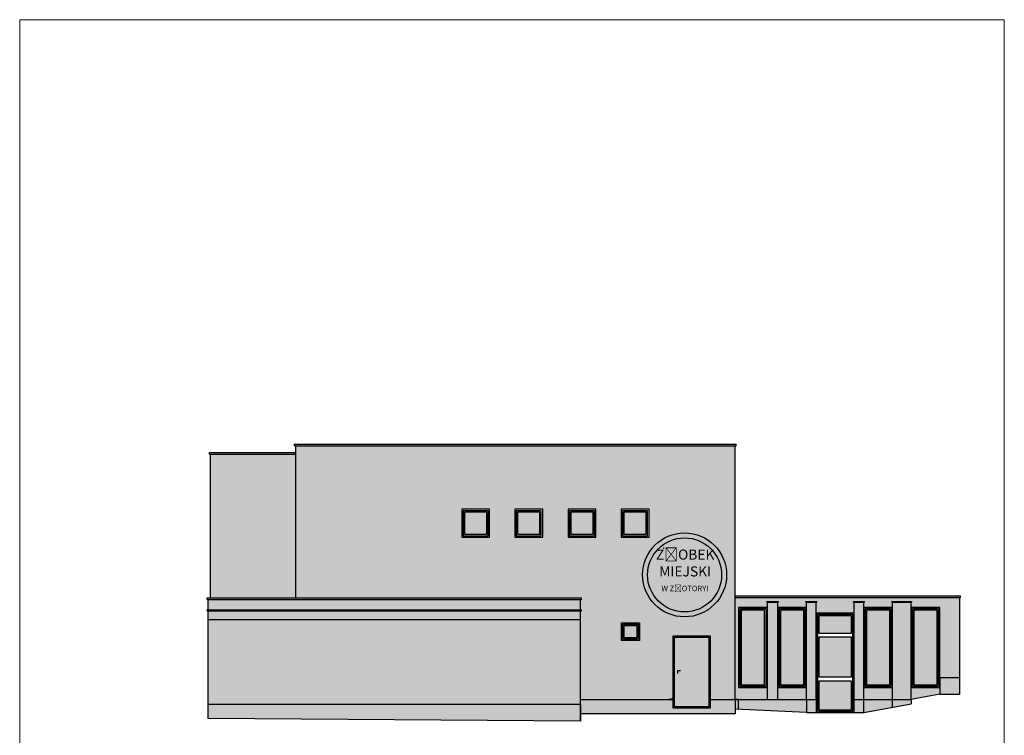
# Model space of a CAD drawing. Header units: millimetres. Extents: x 2341 to 31069, y -7915 to 10644.
# Tile 71 of 105: x 16233 to 19103, y -2495 to -409. Entities that reach past the tile are written whole.
import ezdxf

# ---------------------------------------------------------------- set-up
doc = ezdxf.new("R2010")
doc.units = ezdxf.units.MM
doc.layers.add('A_Kontur_cienka', color=250, linetype='Continuous', lineweight=0)
for name, color, linetype in [('koła', 7, 'Continuous'), ('logo', 2, 'Continuous'), ('Pomocnicze', 3, 'Continuous')]:
    doc.layers.add(name, color=color, linetype=linetype)
doc.styles.get("Standard").update_dxf_attribs({"font": 'ARIAL.TTF'})

msp = doc.modelspace()

# ---------------------------------------------------------------- hatches: boundary and pattern name
at = {"layer": 'koła'}
h = msp.add_hatch(color=9, dxfattribs=at)
h.dxf.hatch_style = 1
h.paths.add_polyline_path([(17867.2, -2099.6), (16782.2, -2099.6), (16782.2, -2129.4), (17867.2, -2129.4)])
h.paths.add_polyline_path([(17870.2, -2094.6), (16779.2, -2094.6), (16779.2, -2099.6), (17870.2, -2099.6)])
h.paths.add_polyline_path([(17870.2, -2129.4), (16779.2, -2129.4), (16779.2, -2132.4), (17870.2, -2132.4)])
h.paths.add_polyline_path([(17037.2, -1670.4), (16786.2, -1670.4), (16786.2, -1675.4), (17037.2, -1675.4)])
h.paths.add_polyline_path([(18321.2, -1646.4), (17034.2, -1646.4), (17034.2, -1651.4), (18321.2, -1651.4)])
h.paths.add_polyline_path([(18975.2, -2088.4), (18494.2, -2088.4), (18318.2, -2088.4), (18318.2, -2093.4), (18494.2, -2093.4), (18975.2, -2093.4)])
h.paths.add_polyline_path([(18833.2, -2105.4), (18775.2, -2105.4), (18775.2, -2107.4), (18833.2, -2107.4)])
h.paths.add_polyline_path([(18695.2, -2105.4), (18663.2, -2105.4), (18663.2, -2107.4), (18695.2, -2107.4)])
h.paths.add_polyline_path([(18444.2, -2105.4), (18410.2, -2105.4), (18410.2, -2107.4), (18444.2, -2107.4)])
h.paths.add_polyline_path([(18556.2, -2105.4), (18524.2, -2105.4), (18524.2, -2107.4), (18556.2, -2107.4)])
at = {"layer": 'koła', "true_color": 0xd3da7b}
h = msp.add_hatch(color=53, dxfattribs=at)
h.dxf.hatch_style = 1
h.paths.add_polyline_path([(18318.2, -1659.4), (18318.2, -1651.4), (17037.2, -1651.4), (17037.2, -2094.6), (17440.6, -2094.6, -0.163001), (17372.8, -2027.6, -0.611346), (17056, -1865.3, -0.89351), (17450.9, -1820.7, -0.251233), (17591.8, -1836.4), (17602.2, -1836.4), (17602.2, -1844.3, -0.223823), (17656.7, -1960, -0.285941), (17572.9, -2094.6), (17870.2, -2094.6), (17870.2, -2099.6), (17867.2, -2099.6), (17867.2, -2129.4), (17870.2, -2129.4), (17870.2, -2132.4), (17867.2, -2132.4), (17867.2, -2391.4), (18054.8, -2391.4, -0.372313), (17883.8, -2193.5, -0.506945), (18144, -2002.8, -0.539137), (18318.2, -1903.6)])
h.paths.add_polyline_path([(18067.2, -1836.4), (18067.2, -1917.4), (17986.2, -1917.4), (17986.2, -1836.4)], flags=16)
h.paths.add_polyline_path([(18063.2, -1840.4), (18063.2, -1913.4), (17990.2, -1913.4), (17990.2, -1840.4)], flags=0)
h.paths.add_polyline_path([(18059.2, -1844.4), (18059.2, -1909.4), (17994.2, -1909.4), (17994.2, -1844.4)], flags=0)
h.paths.add_polyline_path([(17936.2, -1791.1, -0.162314), (17912.2, -1863.1), (17912.2, -1917.4), (17831.2, -1917.4), (17831.2, -1910.1, -0.161211), (17757.2, -1895.6), (17757.2, -1917.4), (17676.2, -1917.4), (17676.2, -1836.4), (17705.1, -1836.4, -0.097225), (17696.2, -1791.1, -1)], flags=16)
h.paths.add_polyline_path([(17916.2, -1791.1, -0.129792), (17903.2, -1840.4), (17908.2, -1840.4), (17908.2, -1913.4), (17835.2, -1913.4), (17835.2, -1889.3, -0.221715), (17753.2, -1868.7), (17753.2, -1913.4), (17680.2, -1913.4), (17680.2, -1840.4), (17729.2, -1840.4, -0.129792), (17716.2, -1791.1, -1)], flags=0)
h.paths.add_polyline_path([(17904.2, -1844.4), (17904.2, -1909.4), (17839.2, -1909.4), (17839.2, -1844.4)], flags=0)
h.paths.add_polyline_path([(17749.2, -1844.4), (17749.2, -1909.4), (17684.2, -1909.4), (17684.2, -1844.4)], flags=0)
h.paths.add_polyline_path([(18252.1, -2129.9, -0.353747), (18144.5, -2024.1, 0.519084), (17903.8, -2193.5, 0.50552), (18137.2, -2365.4), (18137.2, -2205.4), (18245.2, -2205.4), (18245.2, -2273.2, 0.115039), (18263.8, -2193.5, 0.090562)], flags=17)
h.paths.add_polyline_path([(18039.2, -2167.4), (18039.2, -2219.4), (17987.2, -2219.4), (17987.2, -2167.4)], flags=16)
h.paths.add_polyline_path([(18035.2, -2171.4), (18035.2, -2215.4), (17991.2, -2215.4), (17991.2, -2171.4)], flags=0)
h.paths.add_polyline_path([(18031.2, -2175.4), (18031.2, -2211.4), (17995.2, -2211.4), (17995.2, -2175.4)], flags=0)
h.paths.add_polyline_path([(18318.2, -1926.6, 0.594014), (18163.8, -2010.2, -0.184794), (18265.7, -2110.5, 0.139994), (18318.2, -2094.4)], flags=17)
h.paths.add_polyline_path([(18166.5, -2033.7, 0.287427), (18242.2, -2108.1, 0.150853)], flags=16)
h.paths.add_polyline_path([(18318.2, -2117.4, -0.09786), (18273.4, -2130.1, -0.080881), (18283.8, -2193.5, -0.15918), (18245.2, -2311.6), (18245.2, -2391.4), (18318.2, -2391.4)], flags=17)
h.paths.add_polyline_path([(17716.2, -1791.1, 0.118261), (17727.1, -1836.4), (17757.2, -1836.4), (17757.2, -1871.8, 0.197938), (17831.2, -1890), (17831.2, -1836.4), (17905.3, -1836.4, 0.118261), (17916.2, -1791.1, 1)], flags=0)
h.paths.add_polyline_path([(17636.7, -1960, 0.188665), (17602.2, -1871.7), (17602.2, -1917.4), (17521.2, -1917.4), (17521.2, -1836.4), (17547.3, -1836.4, 0.184821), (17454.5, -1840.9, -0.030542), (17456, -1865.3, -0.214219), (17388.8, -2014.8, 0.803057)], flags=17)
h.paths.add_polyline_path([(17436, -1865.3, 0.019502), (17435.4, -1851.3, 0.252733), (17376.7, -1960, 0.067152), (17381.4, -1994.4, 0.202706)], flags=17)
h.paths.add_polyline_path([(17432.4, -1829.7, 0.905045), (17076, -1865.3, 0.620142), (17364.8, -2008.6, -0.082795), (17356.7, -1960, -0.269348)], flags=17)
h.paths.add_polyline_path([(17582.9, -2287.5, -0.404076), (17463, -2403.4), (17801.7, -2404.3, 0.399303)], flags=17)
h.paths.add_polyline_path([(17363, -2283.4, 0.368214), (17447.1, -2382.1, -0.206882), (17562.4, -2273.1, 0.949817)], flags=17)
h.paths.add_polyline_path([(17562.3, -2294.6, 0.185404), (17468.5, -2383.2, 0.365812)], flags=17)
h.paths.add_polyline_path([(17082, -2234.9, 0.161009), (17056.4, -2157.4), (16847.6, -2157.4, 0.161009), (16822, -2234.9, 1)], flags=17)
h.paths.add_polyline_path([(17343, -2283.4, -0.934306), (17581.9, -2267.1, -0.402713), (17822.7, -2404.4), (17867.2, -2404.4), (17867.2, -2391.4), (17867.2, -2157.4), (17080.5, -2157.4, -0.136548), (17102, -2234.9, -1), (16802, -2234.9, -0.136548), (16823.6, -2157.4), (16782.2, -2157.4), (16782.2, -2404.4), (17439, -2404.4, -0.004303), (17440, -2401.2, -0.35891)])
at = {"layer": 'koła', "true_color": 0xe8cb7b}
h = msp.add_hatch(color=31, dxfattribs=at)
h.dxf.hatch_style = 1
edge = h.paths.add_edge_path()
edge.add_line((17037.2, -1675.4), (16789.2, -1675.4))
edge.add_line((16789.2, -1675.4), (16789.2, -2094.6))
edge.add_line((16789.2, -2094.6), (16899.1, -2094.6))
edge.add_arc((16952, -37379.6), 35285, 89.91407, 90.08593, ccw=False)
edge.add_line((17004.9, -2094.6), (17037.2, -2094.6))
edge.add_line((17037.2, -2094.6), (17037.2, -1675.4))
edge = h.paths.add_edge_path()
edge.add_line((18972.2, -2093.4), (18494.2, -2093.4))
edge.add_line((18494.2, -2093.4), (18350.5, -2093.4))
edge.add_arc((18263.8, -2010.5), 120, 296.9797, 316.2671, ccw=False)
edge.add_line((18318.2, -2117.4), (18318.2, -2391.4))
edge.add_line((18318.2, -2391.4), (18412.2, -2391.4))
edge.add_line((18412.2, -2391.4), (18412.2, -2356.4))
edge.add_line((18412.2, -2356.4), (18328.2, -2356.4))
edge.add_line((18328.2, -2356.4), (18328.2, -2122.4))
edge.add_line((18328.2, -2122.4), (18412.2, -2122.4))
edge.add_line((18412.2, -2122.4), (18412.2, -2107.4))
edge.add_line((18412.2, -2107.4), (18410.2, -2107.4))
edge.add_line((18410.2, -2107.4), (18410.2, -2105.4))
edge.add_line((18410.2, -2105.4), (18444.2, -2105.4))
edge.add_line((18444.2, -2105.4), (18444.2, -2107.4))
edge.add_line((18444.2, -2107.4), (18442.2, -2107.4))
edge.add_line((18442.2, -2107.4), (18442.2, -2122.4))
edge.add_line((18442.2, -2122.4), (18526.2, -2122.4))
edge.add_line((18526.2, -2122.4), (18526.2, -2107.4))
edge.add_line((18526.2, -2107.4), (18524.2, -2107.4))
edge.add_line((18524.2, -2107.4), (18524.2, -2105.4))
edge.add_line((18524.2, -2105.4), (18556.2, -2105.4))
edge.add_line((18556.2, -2105.4), (18556.2, -2107.4))
edge.add_line((18556.2, -2107.4), (18554.2, -2107.4))
edge.add_line((18554.2, -2107.4), (18554.2, -2139.4))
edge.add_line((18554.2, -2139.4), (18665.2, -2139.4))
edge.add_line((18665.2, -2139.4), (18665.2, -2107.4))
edge.add_line((18665.2, -2107.4), (18663.2, -2107.4))
edge.add_line((18663.2, -2107.4), (18663.2, -2105.4))
edge.add_line((18663.2, -2105.4), (18695.2, -2105.4))
edge.add_line((18695.2, -2105.4), (18695.2, -2107.4))
edge.add_line((18695.2, -2107.4), (18693.2, -2107.4))
edge.add_line((18693.2, -2107.4), (18693.2, -2122.4))
edge.add_line((18693.2, -2122.4), (18777.2, -2122.4))
edge.add_line((18777.2, -2122.4), (18777.2, -2107.4))
edge.add_line((18777.2, -2107.4), (18775.2, -2107.4))
edge.add_line((18775.2, -2107.4), (18775.2, -2105.4))
edge.add_line((18775.2, -2105.4), (18833.2, -2105.4))
edge.add_line((18833.2, -2105.4), (18833.2, -2107.4))
edge.add_line((18833.2, -2107.4), (18831.2, -2107.4))
edge.add_line((18831.2, -2107.4), (18831.2, -2122.4))
edge.add_line((18831.2, -2122.4), (18915.2, -2122.4))
edge.add_line((18915.2, -2122.4), (18915.2, -2327.4))
edge.add_line((18915.2, -2327.4), (18972.2, -2327.4))
edge.add_line((18972.2, -2327.4), (18972.2, -2093.4))
h.paths.add_polyline_path([(18972.2, -2327.4), (18915.2, -2327.4), (18915.2, -2375.4), (18972.2, -2375.4)], flags=17)
h.paths.add_polyline_path([(18915.2, -2356.4), (18831.2, -2356.4), (18831.2, -2391.4), (18915.2, -2375.4)], flags=17)
h.paths.add_polyline_path([(18831.2, -2356.4), (18831.2, -2107.4), (18777.2, -2107.4), (18777.2, -2122.4), (18777.2, -2391.4), (18831.2, -2391.4)], flags=17)
h.paths.add_polyline_path([(18777.2, -2356.4), (18693.2, -2356.4), (18693.2, -2391.4), (18777.2, -2391.4)], flags=17)
h.paths.add_polyline_path([(18693.2, -2107.4), (18665.2, -2107.4), (18665.2, -2391.4), (18693.2, -2391.4), (18693.2, -2356.4)], flags=17)
h.paths.add_polyline_path([(18554.2, -2107.4), (18526.2, -2107.4), (18526.2, -2122.4), (18526.2, -2391.4), (18554.2, -2391.4)], flags=17)
h.paths.add_polyline_path([(18526.2, -2356.4), (18442.2, -2356.4), (18442.2, -2391.4), (18526.2, -2391.4)], flags=17)
edge = h.paths.add_edge_path(flags=17)
edge.add_line((18350.5, -2093.4), (18319.6, -2093.4))
edge.add_arc((18263.8, -2010.5), 100, 302.9844, 303.9468, ccw=False)
edge.add_line((18318.2, -2094.4), (18318.2, -2117.4))
edge.add_arc((18263.8, -2010.5), 120, 296.9797, 316.2671)
at = {"layer": 'koła', "true_color": 0xf2cf44}
h = msp.add_hatch(color=53, dxfattribs=at)
h.dxf.hatch_style = 1
h.paths.add_polyline_path([(17056, -1865.3, 0.611346), (17372.8, -2027.6, -0.034336), (17364.8, -2008.6, -0.620142), (17076, -1865.3, -0.905045), (17432.4, -1829.7, -0.034336), (17450.9, -1820.7, 0.89351)])
h.paths.add_polyline_path([(17581.9, -2267.1, -0.033963), (17583, -2283.4, -0.008684), (17582.9, -2287.5, -0.399599), (17801.7, -2404.4), (17822.7, -2404.4, 0.402713)])
h.paths.add_polyline_path([(17581.9, -2267.1, 0.025418), (17562.4, -2273.1, -0.025737), (17563, -2283.4, -0.028091), (17562.3, -2294.6, -0.030209), (17582.9, -2287.5, 0.008684), (17583, -2283.4, 0.033963)])
h.paths.add_polyline_path([(17562.3, -2294.6, 0.028091), (17563, -2283.4, 0.025737), (17562.4, -2273.1, 0.206882), (17447.1, -2382.1, 0.053867), (17468.5, -2383.2, -0.185404)])
at = {"layer": 'koła', "true_color": 0xa69aaf}
h = msp.add_hatch(color=253, dxfattribs=at)
h.dxf.hatch_style = 1
h.paths.add_polyline_path([(17696.2, -1791.1, 0.097225), (17705.1, -1836.4), (17727.1, -1836.4, -0.118261), (17716.2, -1791.1, -1), (17916.2, -1791.1, -0.118261), (17905.3, -1836.4), (17912.2, -1836.4), (17912.2, -1863.1, 0.162314), (17936.2, -1791.1, 1)])
h.paths.add_polyline_path([(17831.2, -1890, -0.197938), (17757.2, -1871.8), (17757.2, -1895.6, 0.161211), (17831.2, -1910.1)])
at = {"layer": 'koła', "true_color": 0xd3da7b}
h = msp.add_hatch(color=53, dxfattribs=at)
h.dxf.hatch_style = 1
h.paths.add_polyline_path([(17716.2, -1791.1, 0.118261), (17727.1, -1836.4), (17757.2, -1836.4), (17757.2, -1871.8, 0.197938), (17831.2, -1890), (17831.2, -1836.4), (17905.3, -1836.4, 0.118261), (17916.2, -1791.1, 1)])
at = {"layer": 'koła', "true_color": 0x1266b3}
h = msp.add_hatch(color=152, dxfattribs=at)
h.dxf.hatch_style = 1
h.paths.add_polyline_path([(17602.2, -1844.3), (17602.2, -1871.7, -0.188665), (17636.7, -1960, -0.803057), (17388.8, -2014.8, -0.025654), (17372.8, -2027.6, 0.163001), (17440.6, -2094.6), (17572.9, -2094.6, 0.285941), (17656.7, -1960, 0.223823)])
h.paths.add_polyline_path([(17450.9, -1820.7, -0.025654), (17454.5, -1840.9, -0.184821), (17547.3, -1836.4), (17591.8, -1836.4, 0.251233)])
h.paths.add_polyline_path([(17435.4, -1851.3, 0.030313), (17432.4, -1829.7, 0.269348), (17356.7, -1960, 0.082795), (17364.8, -2008.6, 0.030313), (17381.4, -1994.4, -0.067152), (17376.7, -1960, -0.252733)])
at = {"layer": 'koła', "true_color": 0xf2cf44}
h = msp.add_hatch(color=53, dxfattribs=at)
h.dxf.hatch_style = 1
h.paths.add_polyline_path([(17456, -1865.3, 0.030542), (17454.5, -1840.9, 0.041769), (17435.4, -1851.3, -0.019502), (17436, -1865.3, -0.202706), (17381.4, -1994.4, 0.041769), (17388.8, -2014.8, 0.214219)])
h.paths.add_polyline_path([(17450.9, -1820.7, 0.034336), (17432.4, -1829.7, -0.030313), (17435.4, -1851.3, -0.041769), (17454.5, -1840.9, 0.025654)])
h.paths.add_polyline_path([(17381.4, -1994.4, -0.030313), (17364.8, -2008.6, 0.034336), (17372.8, -2027.6, 0.025654), (17388.8, -2014.8, -0.041769)])
at = {"layer": 'koła'}
h = msp.add_hatch(color=256, dxfattribs=at)
h.dxf.hatch_style = 1
h.set_gradient(color1=(39, 118, 187), name='INVCYLINDER')
h.paths.add_polyline_path([(18907.2, -2130.4), (18839.2, -2130.4), (18839.2, -2348.4), (18907.2, -2348.4)])
h.paths.add_polyline_path([(18769.2, -2130.4), (18701.2, -2130.4), (18701.2, -2348.4), (18769.2, -2348.4)])
h.paths.add_polyline_path([(18657.2, -2209.4), (18562.2, -2209.4), (18562.2, -2325.4), (18657.2, -2325.4)])
h.paths.add_polyline_path([(18657.2, -2337.4), (18562.2, -2337.4), (18562.2, -2421.4), (18657.2, -2421.4)])
h.paths.add_polyline_path([(18657.2, -2147.4), (18562.2, -2147.4), (18562.2, -2197.4), (18657.2, -2197.4)])
h.paths.add_polyline_path([(18518.2, -2130.4), (18450.2, -2130.4), (18450.2, -2348.4), (18518.2, -2348.4)])
h.paths.add_polyline_path([(18404.2, -2130.4), (18336.2, -2130.4), (18336.2, -2348.4), (18404.2, -2348.4)])
h.paths.add_polyline_path([(18031.2, -2175.4), (17995.2, -2175.4), (17995.2, -2211.4), (18031.2, -2211.4)])
h.paths.add_polyline_path([(18059.2, -1844.4), (17994.2, -1844.4), (17994.2, -1909.4), (18059.2, -1909.4)])
h.paths.add_polyline_path([(17904.2, -1844.4), (17839.2, -1844.4), (17839.2, -1909.4), (17904.2, -1909.4)])
h.paths.add_polyline_path([(17749.2, -1844.4), (17684.2, -1844.4), (17684.2, -1909.4), (17749.2, -1909.4)])
h.paths.add_polyline_path([(17594.2, -1844.4), (17529.2, -1844.4), (17529.2, -1909.4), (17594.2, -1909.4)])
at = {"layer": 'koła', "true_color": 0xf79351}
h = msp.add_hatch(color=21, dxfattribs=at)
h.dxf.hatch_style = 1
h.paths.add_polyline_path([(18318.2, -2094.4, -0.139994), (18265.7, -2110.5, -0.026392), (18273.4, -2130.1, 0.09786), (18318.2, -2117.4)])
h.paths.add_polyline_path([(18265.7, -2110.5, -0.0592), (18242.2, -2108.1, -0.033293), (18252.1, -2129.9, 0.044438), (18273.4, -2130.1, 0.026392)])
h.paths.add_polyline_path([(18242.2, -2108.1, -0.287427), (18166.5, -2033.7, 0.033293), (18144.5, -2024.1, 0.353747), (18252.1, -2129.9, 0.033293)])
h.paths.add_polyline_path([(18163.8, -2010.2, 0.026392), (18144, -2002.8, 0.015957), (18143.8, -2010.5, 0.028461), (18144.5, -2024.1, -0.033293), (18166.5, -2033.7, -0.0592)])
h.paths.add_polyline_path([(18318.2, -1926.6), (18318.2, -1903.6, 0.539137), (18144, -2002.8, -0.026392), (18163.8, -2010.2, -0.594014)])
h.paths.add_polyline_path([(16847.6, -2157.4), (16823.6, -2157.4, 0.136548), (16802, -2234.9, 1), (17102, -2234.9, 0.136548), (17080.5, -2157.4), (17056.4, -2157.4, -0.161009), (17082, -2234.9, -1), (16822, -2234.9, -0.161009)])
at = {"layer": 'koła', "true_color": 0x6da06b}
h = msp.add_hatch(color=75, dxfattribs=at)
h.dxf.hatch_style = 1
h.paths.add_polyline_path([(18144, -2002.8, 0.506945), (17883.8, -2193.5, 0.372313), (18054.8, -2391.4), (18112.7, -2391.4, 0.031343), (18137.2, -2386.3), (18137.2, -2365.4, -0.50552), (17903.8, -2193.5, -0.519084), (18144.5, -2024.1, -0.028461), (18143.8, -2010.5, -0.015957)])
h.paths.add_polyline_path([(18163.8, -2010.2, 0.0592), (18166.5, -2033.7, -0.150853), (18242.2, -2108.1, 0.0592), (18265.7, -2110.5, 0.184794)])
h.paths.add_polyline_path([(18273.4, -2130.1, -0.044438), (18252.1, -2129.9, -0.090562), (18263.8, -2193.5, -0.115039), (18245.2, -2273.2), (18245.2, -2311.6, 0.15918), (18283.8, -2193.5, 0.080881)])
at = {"layer": 'koła', "true_color": 0xe8cb7b}
h = msp.add_hatch(color=31, dxfattribs=at)
h.dxf.hatch_style = 1
h.paths.add_polyline_path([(18442.2, -2107.4), (18412.2, -2107.4), (18412.2, -2391.4), (18442.2, -2391.4)])
at = {"layer": 'koła', "true_color": 0xd3da7b}
h = msp.add_hatch(color=53, dxfattribs=at)
h.dxf.hatch_style = 1
h.paths.add_polyline_path([(17867.2, -2132.4), (16782.2, -2132.4), (16782.2, -2157.4), (17867.2, -2157.4)])
at = {"layer": 'koła', "true_color": 0xa69aaf}
h = msp.add_hatch(color=253, dxfattribs=at)
h.dxf.hatch_style = 1
h.paths.add_polyline_path([(17343, -2283.4, 0.35891), (17440, -2401.2, -0.025418), (17447.1, -2382.1, -0.368214), (17363, -2283.4, -0.949817), (17562.4, -2273.1, -0.025418), (17581.9, -2267.1, 0.934306)])
h.paths.add_polyline_path([(17582.9, -2287.5, 0.030209), (17562.3, -2294.6, -0.365812), (17468.5, -2383.2, 0.030209), (17460.3, -2403.3, 0.410459)])
at = {"layer": 'koła'}
h = msp.add_hatch(color=7, dxfattribs=at)
h.dxf.hatch_style = 1
h.paths.add_polyline_path([(18241.2, -2209.4), (18141.2, -2209.4), (18141.2, -2412.4), (18241.2, -2412.4)])
at = {"layer": 'koła', "true_color": 0xf2cf44}
h = msp.add_hatch(color=53, dxfattribs=at)
h.dxf.hatch_style = 1
h.paths.add_polyline_path([(17582.9, -2287.5, 0.008684), (17583, -2283.4, 0.033963), (17581.9, -2267.1, 0.260493), (17440, -2401.2, 0.042659), (17460.3, -2403.3, -0.248666)])
h.paths.add_polyline_path([(17440, -2401.2, 0.004303), (17439, -2404.4), (17460, -2404.4, -0.001621), (17460.3, -2403.3, -0.042659)])
at = {"layer": 'koła', "true_color": 0x7aafdf}
h = msp.add_hatch(color=143, dxfattribs=at)
h.dxf.hatch_style = 1
h.paths.add_polyline_path([(17439, -2404.4), (16782.2, -2404.4), (16782.2, -2446.4), (17431.1, -2451.2, -0.059525)])
h.paths.add_polyline_path([(17801.7, -2404.4), (17460, -2404.4, 0.066631), (17451.1, -2451.4), (17810.7, -2454, 0.070335)])
h.paths.add_polyline_path([(17867.2, -2404.4), (17822.7, -2404.4, -0.063226), (17830.7, -2454.2), (17867.2, -2454.4)])
h.paths.add_polyline_path([(17822.7, -2404.4), (17801.7, -2404.4, -0.070335), (17810.7, -2454), (17830.7, -2454.2, 0.063226)])
h.paths.add_polyline_path([(17460, -2404.4), (17439, -2404.4, 0.059525), (17431.1, -2451.2), (17451.1, -2451.4, -0.066631)])
h.paths.add_polyline_path([(18137.2, -2391.4), (18112.7, -2391.4, -0.072699), (18054.8, -2391.4), (17867.2, -2391.4), (17867.2, -2432.4), (18318.2, -2432.4), (18318.2, -2391.4), (18245.2, -2391.4), (18245.2, -2416.4), (18137.2, -2416.4)])
h.paths.add_polyline_path([(18112.7, -2391.4), (18054.8, -2391.4, 0.072699)], flags=17)
h.paths.add_polyline_path([(18526.2, -2391.4), (18328.2, -2391.4), (18328.2, -2419.9), (18526.2, -2429.4)])
h.paths.add_polyline_path([(18328.2, -2391.4), (18318.2, -2391.4), (18318.2, -2419.4), (18328.2, -2419.9)])
h.paths.add_polyline_path([(18554.2, -2391.4), (18526.2, -2391.4), (18526.2, -2429.4), (18554.2, -2429.4)])
h.paths.add_polyline_path([(18693.2, -2391.4), (18665.2, -2391.4), (18665.2, -2429.4), (18693.2, -2429.4)])
h.paths.add_polyline_path([(18777.2, -2391.4), (18693.2, -2391.4), (18693.2, -2429.4), (18777.2, -2413.6)])
h.paths.add_polyline_path([(18831.2, -2391.4), (18777.2, -2391.4), (18777.2, -2413.6), (18831.2, -2403.4)])
at = {"layer": 'koła', "true_color": 0xd3da7b}
h = msp.add_hatch(color=53, dxfattribs=at)
h.dxf.hatch_style = 1
h.paths.add_polyline_path([(18137.2, -2386.3, -0.031343), (18112.7, -2391.4), (18137.2, -2391.4)])
at = {"layer": 'Pomocnicze', "true_color": 0xf2cf44}
h = msp.add_hatch(color=53, dxfattribs=at)
h.dxf.hatch_style = 1
h.paths.add_polyline_path([(18048.5, -2027.7, 1), (18293.3, -2027.7, 1)])
h.paths.add_polyline_path([(18278.9, -2027.7, -1), (18062.9, -2027.7, -1)], flags=16)
at = {"layer": 'Pomocnicze', "true_color": 0xf7e885}
h = msp.add_hatch(color=41, dxfattribs=at)
h.dxf.hatch_style = 1
h.paths.add_polyline_path([(18062.9, -2027.7, 1), (18278.9, -2027.7, 1)])
at = {"layer": 'Pomocnicze', "true_color": 0x1266b3}
h = msp.add_hatch(color=152, dxfattribs=at)
h.dxf.hatch_style = 1
h.paths.add_polyline_path([(18107.4, -1949.9, 1), (18112, -1949.9, 1)])
at = {"layer": 'Pomocnicze', "true_color": 0xffffff}
h = msp.add_hatch(color=7, dxfattribs=at)
h.dxf.hatch_style = 1
h.paths.add_polyline_path([(18246.5, -2046.1), (18086.4, -2046.4), (18086.4, -2049.7), (18246.5, -2049.4)])

# ---------------------------------------------------------------- linework, layer by layer
for p, q in [((17034.2, -1646.4), (18321.2, -1646.4)), ((17034.2, -1651.4), (17034.2, -1646.4)), ((17034.2, -1651.4), (18321.2, -1651.4)), ((17037.2, -2094.6), (17037.2, -1651.4)), ((18318.2, -2391.4), (18318.2, -1651.4)), ((18318.2, -2391.4), (18318.2, -1659.4)), ((18321.2, -1651.4), (18321.2, -1646.4)), ((16786.2, -1670.4), (17037.2, -1670.4)), ((16786.2, -1675.4), (16786.2, -1670.4)), ((16786.2, -1675.4), (17037.2, -1675.4)), ((16789.2, -2094.6), (16789.2, -1675.4)), ((16779.2, -2094.6), (17870.2, -2094.6)), ((16779.2, -2099.6), (16779.2, -2094.6)), ((17870.2, -2099.6), (17870.2, -2094.6)), ((18318.2, -2088.4), (18494.2, -2088.4)), ((18318.2, -2093.4), (18494.2, -2093.4)), ((18494.2, -2088.4), (18975.2, -2088.4)), ((18494.2, -2093.4), (18975.2, -2093.4)), ((18972.2, -2093.4), (18972.2, -2375.4)), ((18975.2, -2093.4), (18975.2, -2088.4)), ((16779.2, -2099.6), (17870.2, -2099.6)), ((16782.2, -2129.4), (16782.2, -2099.6)), ((17867.2, -2129.4), (17867.2, -2099.6)), ((18410.2, -2105.4), (18444.2, -2105.4)), ((18410.2, -2107.4), (18410.2, -2105.4)), ((18410.2, -2107.4), (18444.2, -2107.4)), ((18412.2, -2391.4), (18412.2, -2107.4)), ((18442.2, -2391.4), (18442.2, -2107.4)), ((18444.2, -2107.4), (18444.2, -2105.4)), ((18524.2, -2105.4), (18556.2, -2105.4)), ((18524.2, -2107.4), (18524.2, -2105.4)), ((18524.2, -2107.4), (18556.2, -2107.4)), ((18526.2, -2391.4), (18526.2, -2107.4)), ((18554.2, -2391.4), (18554.2, -2107.4)), ((18556.2, -2107.4), (18556.2, -2105.4)), ((18663.2, -2105.4), (18695.2, -2105.4)), ((18663.2, -2107.4), (18663.2, -2105.4)), ((18663.2, -2107.4), (18695.2, -2107.4)), ((18665.2, -2391.4), (18665.2, -2107.4)), ((18693.2, -2429.4), (18693.2, -2107.4)), ((18695.2, -2107.4), (18695.2, -2105.4)), ((18775.2, -2105.4), (18833.2, -2105.4)), ((18775.2, -2107.4), (18775.2, -2105.4)), ((18775.2, -2107.4), (18833.2, -2107.4)), ((18777.2, -2413.6), (18777.2, -2107.4)), ((18831.2, -2391.4), (18831.2, -2107.4)), ((18833.2, -2107.4), (18833.2, -2105.4)), ((16779.2, -2129.4), (17870.2, -2129.4)), ((16779.2, -2132.4), (16779.2, -2129.4)), ((16779.2, -2132.4), (17870.2, -2132.4)), ((16782.2, -2404.4), (16782.2, -2132.4)), ((17867.2, -2404.4), (17867.2, -2132.4)), ((17870.2, -2132.4), (17870.2, -2129.4)), ((16782.2, -2157.4), (17867.2, -2157.4)), ((18151.1, -2314.9), (18151.1, -2306.8)), ((18151.1, -2306.8), (18159.2, -2306.8)), ((18972.2, -2327.4), (18915.2, -2327.4)), ((18915.2, -2327.4), (18915.2, -2375.4)), ((18972.2, -2327.4), (18972.2, -2375.4)), ((18915.2, -2375.4), (18831.2, -2391.4)), ((18915.2, -2356.4), (18915.2, -2375.4)), ((18915.2, -2375.4), (18972.2, -2375.4)), ((16782.2, -2446.4), (16782.2, -2391.4)), ((16782.2, -2446.4), (16782.2, -2404.4)), ((16782.2, -2404.4), (17867.2, -2404.4)), ((17867.2, -2454.4), (17867.2, -2391.4)), ((17867.2, -2391.4), (18137.2, -2391.4)), ((17867.2, -2404.4), (17867.2, -2454.4)), ((18245.2, -2391.4), (18318.2, -2391.4)), ((18318.2, -2391.4), (18318.2, -2432.4)), ((18318.2, -2391.4), (18318.2, -2419.4)), ((18328.2, -2391.4), (18318.2, -2391.4)), ((18318.2, -2391.4), (18554.2, -2391.4)), ((18328.2, -2419.9), (18328.2, -2391.4)), ((18526.2, -2391.4), (18526.2, -2429.4)), ((18665.2, -2391.4), (18831.2, -2391.4)), ((18693.2, -2429.4), (18831.2, -2403.4)), ((18831.2, -2391.4), (18831.2, -2403.4)), ((18318.2, -2432.4), (17867.2, -2432.4)), ((18526.2, -2429.4), (18318.2, -2419.4)), ((18526.2, -2429.4), (18554.2, -2429.4)), ((18665.2, -2429.4), (18693.2, -2429.4)), ((17867.2, -2454.4), (16782.2, -2446.4))]:
    msp.add_line(p, q)
for points in [[(17602.2, -1836.4), (17521.2, -1836.4), (17521.2, -1917.4), (17602.2, -1917.4)], [(17757.2, -1836.4), (17676.2, -1836.4), (17676.2, -1917.4), (17757.2, -1917.4)], [(17912.2, -1836.4), (17831.2, -1836.4), (17831.2, -1917.4), (17912.2, -1917.4)], [(18067.2, -1836.4), (17986.2, -1836.4), (17986.2, -1917.4), (18067.2, -1917.4)], [(17598.2, -1840.4), (17525.2, -1840.4), (17525.2, -1913.4), (17598.2, -1913.4)], [(17594.2, -1844.4), (17529.2, -1844.4), (17529.2, -1909.4), (17594.2, -1909.4)], [(17753.2, -1840.4), (17680.2, -1840.4), (17680.2, -1913.4), (17753.2, -1913.4)], [(17749.2, -1844.4), (17684.2, -1844.4), (17684.2, -1909.4), (17749.2, -1909.4)], [(17908.2, -1840.4), (17835.2, -1840.4), (17835.2, -1913.4), (17908.2, -1913.4)], [(17904.2, -1844.4), (17839.2, -1844.4), (17839.2, -1909.4), (17904.2, -1909.4)], [(18063.2, -1840.4), (17990.2, -1840.4), (17990.2, -1913.4), (18063.2, -1913.4)], [(18059.2, -1844.4), (17994.2, -1844.4), (17994.2, -1909.4), (18059.2, -1909.4)], [(18412.2, -2122.4), (18328.2, -2122.4), (18328.2, -2356.4), (18412.2, -2356.4)], [(18526.2, -2122.4), (18442.2, -2122.4), (18442.2, -2356.4), (18526.2, -2356.4)], [(18777.2, -2122.4), (18693.2, -2122.4), (18693.2, -2356.4), (18777.2, -2356.4)], [(18915.2, -2122.4), (18831.2, -2122.4), (18831.2, -2356.4), (18915.2, -2356.4)], [(18408.2, -2126.4), (18332.2, -2126.4), (18332.2, -2352.4), (18408.2, -2352.4)], [(18404.2, -2130.4), (18336.2, -2130.4), (18336.2, -2348.4), (18404.2, -2348.4)], [(18522.2, -2126.4), (18446.2, -2126.4), (18446.2, -2352.4), (18522.2, -2352.4)], [(18518.2, -2130.4), (18450.2, -2130.4), (18450.2, -2348.4), (18518.2, -2348.4)], [(18665.2, -2139.4), (18554.2, -2139.4), (18554.2, -2429.4), (18665.2, -2429.4)], [(18661.2, -2143.4), (18558.2, -2143.4), (18558.2, -2425.4), (18661.2, -2425.4)], [(18657.2, -2147.4), (18562.2, -2147.4), (18562.2, -2197.4), (18657.2, -2197.4)], [(18773.2, -2126.4), (18697.2, -2126.4), (18697.2, -2352.4), (18773.2, -2352.4)], [(18769.2, -2130.4), (18701.2, -2130.4), (18701.2, -2348.4), (18769.2, -2348.4)], [(18911.2, -2126.4), (18835.2, -2126.4), (18835.2, -2352.4), (18911.2, -2352.4)], [(18907.2, -2130.4), (18839.2, -2130.4), (18839.2, -2348.4), (18907.2, -2348.4)], [(17987.2, -2167.4), (18039.2, -2167.4), (18039.2, -2219.4), (17987.2, -2219.4)], [(17991.2, -2171.4), (18035.2, -2171.4), (18035.2, -2215.4), (17991.2, -2215.4)], [(17995.2, -2175.4), (18031.2, -2175.4), (18031.2, -2211.4), (17995.2, -2211.4)], [(18137.2, -2205.4), (18245.2, -2205.4), (18245.2, -2416.4), (18137.2, -2416.4)], [(18141.2, -2209.4), (18241.2, -2209.4), (18241.2, -2412.4), (18141.2, -2412.4)], [(18657.2, -2209.4), (18562.2, -2209.4), (18562.2, -2325.4), (18657.2, -2325.4)], [(18657.2, -2337.4), (18562.2, -2337.4), (18562.2, -2421.4), (18657.2, -2421.4)]]:
    msp.add_lwpolyline(points, close=True)
at = {"layer": 'A_Kontur_cienka', "color": 0, "ltscale": 30}
msp.add_lwpolyline([(16232.8, -4508.7), (16232.8, -408.7), (19102.8, -408.7), (19102.8, -4508.7), (16232.8, -4508.7)], dxfattribs=at)
at = {"layer": 'logo'}
for radius in [122.4, 108]:
    msp.add_circle((18170.9, -2027.7), radius, dxfattribs=at)

# ---------------------------------------------------------------- texts
at = {"layer": 'logo', "attachment_point": 1}
for s, width, gutter_width, heights, insert, char_height in [('\\pxqc;{\\fBerlin Sans FB|b0|i0|c0|p34;\\C152;\\c11757074;ZŁOBEK \\PMIEJSKI }', 489.835, 147.3, [-81.9], (17927.6, -1953.7), 29.455), ('{\\fBerlin Sans FB|b0|i0|c0|p34;\\C152;\\c11757074;W ZŁOTORYI}', 191.73, 80.5, [-16.5], (18103.1, -2059.2), 16.102)]:
    msp.add_mtext_dynamic_manual_height_columns(s, width=width, gutter_width=gutter_width, heights=heights, dxfattribs=dict(at, insert=insert, char_height=char_height))

doc.saveas('drawing.dxf')
